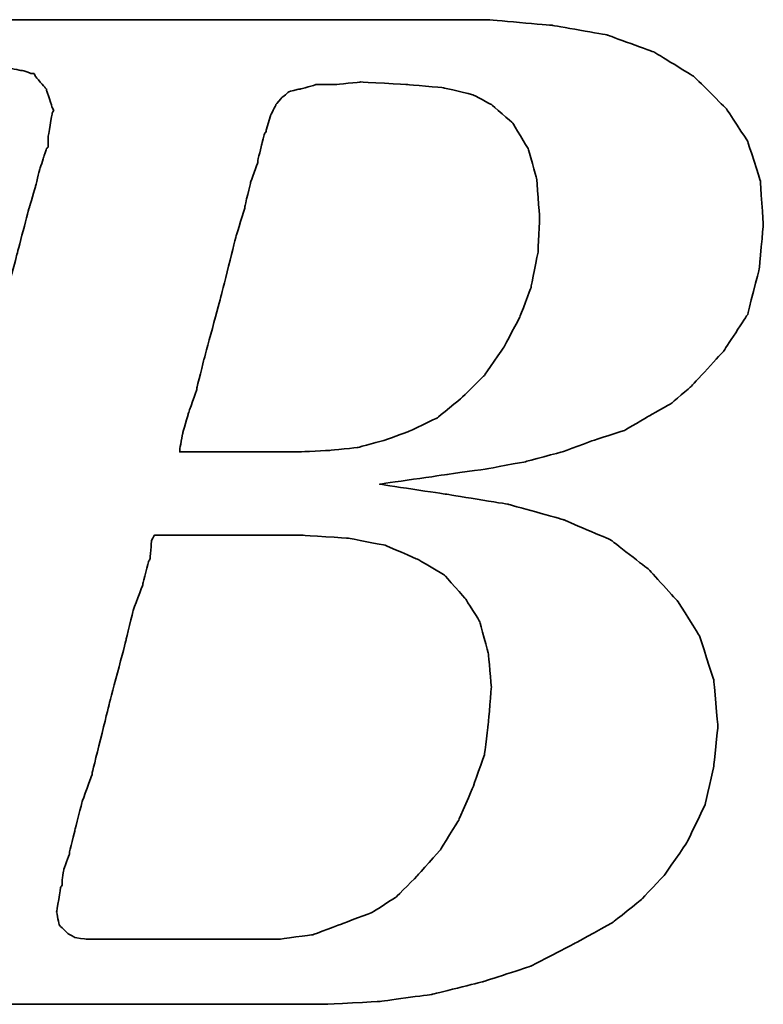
# Model space of a CAD drawing. Header units: millimetres. Extents: x -212 to 3135, y -1694 to 860.
# Tile 171 of 256: x 55.44 to 58.54, y -894.16 to -890.05. Entities that reach past the tile are written whole.
import ezdxf

# ---------------------------------------------------------------- set-up
doc = ezdxf.new("R2010")
doc.units = ezdxf.units.MM
doc.layers.add('DIM', color=4, linetype='CONTINUOUS')
doc.layers.add('layer 1', color=7, linetype='CONTINUOUS')

# ---------------------------------------------------------------- blocks, each defined once
blk = doc.blocks.new('TBI MOTION logo(完整正式版)')
at = {"layer": 'layer 1', "color": 22, "lineweight": 35}
for points, knots in [([(-64.65375, -6.86375), (-64.65375, -6.86375), (-64.84375, -7.29625), (-64.84375, -7.29625), (-64.84375, -7.29625), (-64.84375, -7.29625), (-64.86875, -7.34375), (-64.86875, -7.34375), (-64.86875, -7.34375), (-64.86875, -7.34375), (-64.86875, -7.36875), (-64.86875, -7.36875), (-64.86875, -7.36875), (-64.86875, -7.36875), (-65.15375, -7.65375), (-65.15375, -7.65375), (-65.15375, -7.65375), (-65.15375, -7.65375), (-65.17875, -7.65375), (-65.17875, -7.65375), (-65.17875, -7.65375), (-65.17875, -7.65375), (-65.20375, -7.67875), (-65.20375, -7.67875), (-65.20375, -7.67875), (-65.20375, -7.67875), (-65.58875, -7.87125), (-65.58875, -7.87125), (-65.58875, -7.87125), (-65.58875, -7.87125), (-65.63375, -7.87125), (-65.63375, -7.87125), (-65.63375, -7.87125), (-65.63375, -7.87125), (-65.65875, -7.89375), (-65.65875, -7.89375), (-65.65875, -7.89375), (-65.65875, -7.89375), (-66.09375, -7.94375), (-66.09375, -7.94375), (-66.09375, -7.94375), (-66.09375, -7.94375), (-66.11375, -7.94375), (-66.11375, -7.94375), (-66.11375, -7.94375), (-66.11375, -7.94375), (-66.16375, -7.94375), (-66.16375, -7.94375), (-66.16375, -7.94375), (-66.16375, -7.94375), (-66.30875, -7.94375), (-66.30875, -7.94375), (-66.30875, -7.94375), (-66.30875, -7.94375), (-66.69375, -7.94375), (-66.69375, -7.94375), (-66.69375, -7.94375), (-66.69375, -7.94375), (-67.07375, -7.94375), (-67.07375, -7.94375), (-67.07375, -7.94375), (-67.07375, -7.94375), (-67.12375, -7.94375), (-67.12375, -7.94375), (-67.12375, -7.94375), (-67.12375, -7.94375), (-67.12375, -7.96625), (-67.12375, -7.96625), (-67.12375, -7.96625), (-67.12375, -7.96625), (-67.14875, -7.99125), (-67.14875, -7.99125), (-67.14875, -7.99125), (-67.14875, -7.99125), (-67.24375, -8.34875), (-67.24375, -8.34875), (-67.24375, -8.34875), (-67.24375, -8.34875), (-67.31375, -8.68625), (-67.31375, -8.68625), (-67.31375, -8.68625), (-67.31375, -8.68625), (-67.26875, -8.68625), (-67.26875, -8.68625), (-67.26875, -8.68625), (-67.26875, -8.68625), (-67.07375, -8.68625), (-67.07375, -8.68625), (-67.07375, -8.68625), (-67.07375, -8.68625), (-66.54875, -8.68625), (-66.54875, -8.68625), (-66.54875, -8.68625), (-66.54875, -8.68625), (-65.82625, -8.68625), (-65.82625, -8.68625), (-65.82625, -8.68625), (-65.82625, -8.68625), (-65.01375, -8.68625), (-65.01375, -8.68625), (-65.01375, -8.68625), (-65.01375, -8.68625), (-64.05375, -8.68625), (-64.05375, -8.68625), (-64.05375, -8.68625), (-64.05375, -8.68625), (-62.08375, -8.68625), (-62.08375, -8.68625), (-62.08375, -8.68625), (-62.08375, -8.68625), (-60.06875, -8.68625), (-60.06875, -8.68625), (-60.06875, -8.68625), (-60.06875, -8.68625), (-59.10875, -8.68625), (-59.10875, -8.68625), (-59.10875, -8.68625), (-59.10875, -8.68625), (-58.29375, -8.68625), (-58.29375, -8.68625), (-58.29375, -8.68625), (-58.29375, -8.68625), (-57.57375, -8.68625), (-57.57375, -8.68625), (-57.57375, -8.68625), (-57.57375, -8.68625), (-57.04875, -8.68625), (-57.04875, -8.68625), (-57.04875, -8.68625), (-57.04875, -8.68625), (-56.85375, -8.68625), (-56.85375, -8.68625), (-56.85375, -8.68625), (-56.85375, -8.68625), (-56.70875, -8.68625), (-56.70875, -8.68625), (-56.70875, -8.68625), (-56.70875, -8.68625), (-56.61375, -8.68625), (-56.61375, -8.68625), (-56.61375, -8.68625), (-56.61375, -8.68625), (-56.56875, -8.68625), (-56.56875, -8.68625), (-56.56875, -8.68625), (-56.56875, -8.68625), (-55.65375, -8.63875), (-55.65375, -8.63875), (-55.65375, -8.63875), (-55.65375, -8.63875), (-54.76875, -8.51875), (-54.76875, -8.51875), (-54.76875, -8.51875), (-54.76875, -8.51875), (-53.90375, -8.30375), (-53.90375, -8.30375), (-53.90375, -8.30375), (-53.90375, -8.30375), (-53.08875, -8.03875), (-53.08875, -8.03875), (-53.08875, -8.03875), (-53.08875, -8.03875), (-52.34375, -7.65375), (-52.34375, -7.65375), (-52.34375, -7.65375), (-52.34375, -7.65375), (-51.69875, -7.29625), (-51.69875, -7.29625), (-51.69875, -7.29625), (-51.69875, -7.29625), (-51.21875, -6.91125), (-51.21875, -6.91125), (-51.21875, -6.91125), (-51.21875, -6.91125), (-50.83375, -6.50375), (-50.83375, -6.50375), (-50.83375, -6.50375), (-50.83375, -6.50375), (-50.44875, -5.94875), (-50.44875, -5.94875), (-50.44875, -5.94875), (-50.44875, -5.94875), (-50.13875, -5.30375), (-50.13875, -5.30375), (-50.13875, -5.30375), (-50.13875, -5.30375), (-49.99375, -4.65375), (-49.99375, -4.65375), (-49.99375, -4.65375), (-49.99375, -4.65375), (-49.92375, -3.98375), (-49.92375, -3.98375), (-49.92375, -3.98375), (-49.92375, -3.98375), (-49.99375, -3.19374), (-49.99375, -3.19374), (-49.99375, -3.19374), (-49.99375, -3.19374), (-50.23374, -2.44874), (-50.23374, -2.44874), (-50.23374, -2.44874), (-50.23374, -2.44874), (-50.59375, -1.87374), (-50.59375, -1.87374), (-50.59375, -1.87374), (-50.59375, -1.87374), (-51.09875, -1.31874), (-51.09875, -1.31874), (-51.09875, -1.31874), (-51.09875, -1.31874), (-51.74375, -0.81875), (-51.74375, -0.81875), (-51.74375, -0.81875), (-51.74375, -0.81875), (-52.53875, -0.48125), (-52.53875, -0.48125), (-52.53875, -0.48125), (-52.53875, -0.48125), (-53.47375, -0.21875), (-53.47375, -0.21875), (-53.47375, -0.21875), (-53.47375, -0.21875), (-54.52875, -0.04874), (-54.52875, -0.04874), (-54.52875, -0.04874), (-54.52875, -0.04874), (-55.65375, 0.12125), (-55.65375, 0.12125), (-55.65375, 0.12125), (-55.65375, 0.12125), (-54.50375, 0.28624), (-54.50375, 0.28624), (-54.50375, 0.28624), (-54.50375, 0.28624), (-53.83375, 0.38124), (-53.83375, 0.38124), (-53.83375, 0.38124), (-53.83375, 0.38124), (-53.18375, 0.50125), (-53.18375, 0.50125), (-53.18375, 0.50125), (-53.18375, 0.50125), (-52.55875, 0.66874), (-52.55875, 0.66874), (-52.55875, 0.66874), (-52.55875, 0.66874), (-52.03375, 0.86124), (-52.03375, 0.86124), (-52.03375, 0.86124), (-52.03375, 0.86124), (-51.50374, 1.03124), (-51.50374, 1.03124), (-51.50374, 1.03124), (-51.50374, 1.03124), (-51.09875, 1.27125), (-51.09875, 1.27125), (-51.09875, 1.27125), (-51.09875, 1.27125), (-50.71375, 1.48624), (-50.71375, 1.48624), (-50.71375, 1.48624), (-50.71375, 1.48624), (-50.37625, 1.77625), (-50.37625, 1.77625), (-50.37625, 1.77625), (-50.37625, 1.77625), (-49.82375, 2.37625), (-49.82375, 2.37625), (-49.82375, 2.37625), (-49.82375, 2.37625), (-49.41875, 2.99625), (-49.41875, 2.99625), (-49.41875, 2.99625), (-49.41875, 2.99625), (-49.22375, 3.76625), (-49.22375, 3.76625), (-49.22375, 3.76625), (-49.22375, 3.76625), (-49.15375, 4.50874), (-49.15375, 4.50874), (-49.15375, 4.50874), (-49.15375, 4.50874), (-49.20375, 5.25125), (-49.20375, 5.25125), (-49.20375, 5.25125), (-49.20375, 5.25125), (-49.41875, 5.92625), (-49.41875, 5.92625), (-49.41875, 5.92625), (-49.41875, 5.92625), (-49.77875, 6.47625), (-49.77875, 6.47625), (-49.77875, 6.47625), (-49.77875, 6.47625), (-50.33125, 7.02624), (-50.33125, 7.02624), (-50.33125, 7.02624), (-50.33125, 7.02624), (-51.00125, 7.43625), (-51.00125, 7.43625), (-51.00125, 7.43625), (-51.00125, 7.43625), (-51.79375, 7.72625), (-51.79375, 7.72625), (-51.79375, 7.72625), (-51.79375, 7.72625), (-52.72875, 7.89124), (-52.72875, 7.89124), (-52.72875, 7.89124), (-52.72875, 7.89124), (-53.83375, 7.98625), (-53.83375, 7.98625), (-53.83375, 7.98625), (-53.83375, 7.98625), (-53.92875, 7.98625), (-53.92875, 7.98625), (-53.92875, 7.98625), (-53.92875, 7.98625), (-54.26375, 7.98625), (-54.26375, 7.98625), (-54.26375, 7.98625), (-54.26375, 7.98625), (-54.74375, 7.98625), (-54.74375, 7.98625), (-54.74375, 7.98625), (-54.74375, 7.98625), (-55.36875, 7.98625), (-55.36875, 7.98625), (-55.36875, 7.98625), (-55.36875, 7.98625), (-56.13375, 7.98625), (-56.13375, 7.98625), (-56.13375, 7.98625), (-56.13375, 7.98625), (-56.94875, 7.98625), (-56.94875, 7.98625), (-56.94875, 7.98625), (-56.94875, 7.98625), (-58.77625, 7.98625), (-58.77625, 7.98625), (-58.77625, 7.98625), (-58.77625, 7.98625), (-60.59875, 7.98625), (-60.59875, 7.98625), (-60.59875, 7.98625), (-60.59875, 7.98625), (-61.41375, 7.98625), (-61.41375, 7.98625), (-61.41375, 7.98625), (-61.41375, 7.98625), (-62.17875, 7.98625), (-62.17875, 7.98625), (-62.17875, 7.98625), (-62.17875, 7.98625), (-62.80375, 7.98625), (-62.80375, 7.98625), (-62.80375, 7.98625), (-62.80375, 7.98625), (-63.30625, 7.98625), (-63.30625, 7.98625), (-63.30625, 7.98625), (-63.30625, 7.98625), (-63.57375, 7.98625), (-63.57375, 7.98625), (-63.57375, 7.98625), (-63.57375, 7.98625), (-63.57375, 7.96375), (-63.57375, 7.96375), (-63.57375, 7.96375), (-63.57375, 7.96375), (-63.59875, 7.94125), (-63.59875, 7.94125), (-63.59875, 7.94125), (-63.59875, 7.94125), (-63.69375, 7.55625), (-63.69375, 7.55625), (-63.69375, 7.55625), (-63.69375, 7.55625), (-63.76375, 7.24624), (-63.76375, 7.24624), (-63.76375, 7.24624), (-63.76375, 7.24624), (-63.23875, 7.24624), (-63.23875, 7.24624), (-63.23875, 7.24624), (-63.23875, 7.24624), (-62.75875, 7.24624), (-62.75875, 7.24624), (-62.75875, 7.24624), (-62.75875, 7.24624), (-62.61125, 7.24624), (-62.61125, 7.24624), (-62.61125, 7.24624), (-62.61125, 7.24624), (-62.56625, 7.24624), (-62.56625, 7.24624), (-62.56625, 7.24624), (-62.56625, 7.24624), (-62.22875, 7.24624), (-62.22875, 7.24624), (-62.22875, 7.24624), (-62.22875, 7.24624), (-62.20375, 7.24624), (-62.20375, 7.24624), (-62.20375, 7.24624), (-62.20375, 7.24624), (-62.17875, 7.21875), (-62.17875, 7.21875), (-62.17875, 7.21875), (-62.17875, 7.21875), (-61.96375, 7.17125), (-61.96375, 7.17125), (-61.96375, 7.17125), (-61.96375, 7.17125), (-61.72375, 7.12624), (-61.72375, 7.12624), (-61.72375, 7.12624), (-61.72375, 7.12624), (-61.70375, 7.12624), (-61.70375, 7.12624), (-61.70375, 7.12624), (-61.70375, 7.12624), (-61.55875, 7.07624), (-61.55875, 7.07624), (-61.55875, 7.07624), (-61.55875, 7.07624), (-61.50875, 7.07624), (-61.50875, 7.07624), (-61.50875, 7.07624), (-61.50875, 7.07624), (-61.48375, 7.02624), (-61.48375, 7.02624), (-61.48375, 7.02624), (-61.48375, 7.02624), (-61.31875, 6.83375), (-61.31875, 6.83375), (-61.31875, 6.83375), (-61.31875, 6.83375), (-61.29375, 6.81125), (-61.29375, 6.81125), (-61.29375, 6.81125), (-61.29375, 6.81125), (-61.29375, 6.78625), (-61.29375, 6.78625), (-61.29375, 6.78625), (-61.29375, 6.78625), (-61.19875, 6.50124), (-61.19875, 6.50124), (-61.19875, 6.50124), (-61.19875, 6.50124), (-61.17375, 6.45124), (-61.17375, 6.45124), (-61.17375, 6.45124), (-61.17375, 6.45124), (-61.19875, 6.40625), (-61.19875, 6.40625), (-61.19875, 6.40625), (-61.19875, 6.40625), (-61.26875, 5.99624), (-61.26875, 5.99624), (-61.26875, 5.99624), (-61.26875, 5.99624), (-61.26875, 5.85125), (-61.26875, 5.85125), (-61.26875, 5.85125), (-61.26875, 5.85125), (-61.26875, 5.82625), (-61.26875, 5.82625), (-61.26875, 5.82625), (-61.26875, 5.82625), (-61.29375, 5.80625), (-61.29375, 5.80625), (-61.29375, 5.80625), (-61.29375, 5.80625), (-61.34125, 5.66125), (-61.34125, 5.66125), (-61.34125, 5.66125), (-61.34125, 5.66125), (-61.41375, 5.44625), (-61.41375, 5.44625), (-61.41375, 5.44625), (-61.41375, 5.44625), (-61.48375, 5.15625), (-61.48375, 5.15625), (-61.48375, 5.15625), (-61.48375, 5.15625), (-61.58375, 4.82124), (-61.58375, 4.82124), (-61.58375, 4.82124), (-61.58375, 4.82124), (-61.79875, 4.00375), (-61.79875, 4.00375), (-61.79875, 4.00375), (-61.79875, 4.00375), (-62.05875, 2.99625), (-62.05875, 2.99625), (-62.05875, 2.99625), (-62.05875, 2.99625), (-62.34875, 1.91625), (-62.34875, 1.91625), (-62.34875, 1.91625), (-62.34875, 1.91625), (-62.97375, -0.41124), (-62.97375, -0.41124), (-62.97375, -0.41124), (-62.97375, -0.41124), (-63.59875, -2.75875), (-63.59875, -2.75875), (-63.59875, -2.75875), (-63.59875, -2.75875), (-63.88375, -3.86374), (-63.88375, -3.86374), (-63.88375, -3.86374), (-63.88375, -3.86374), (-64.14875, -4.82374), (-64.14875, -4.82374), (-64.14875, -4.82374), (-64.14875, -4.82374), (-64.36375, -5.64125), (-64.36375, -5.64125), (-64.36375, -5.64125), (-64.36375, -5.64125), (-64.43625, -5.97625), (-64.43625, -5.97625), (-64.43625, -5.97625), (-64.43625, -5.97625), (-64.50875, -6.28625), (-64.50875, -6.28625), (-64.50875, -6.28625), (-64.50875, -6.28625), (-64.50875, -6.30875), (-64.50875, -6.30875), (-64.50875, -6.30875), (-64.50875, -6.30875), (-64.57875, -6.50375), (-64.57875, -6.50375), (-64.57875, -6.50375), (-64.57875, -6.50375), (-64.62875, -6.69625), (-64.62875, -6.69625), (-64.62875, -6.69625), (-64.62875, -6.69625), (-64.62875, -6.76875), (-64.62875, -6.76875), (-64.62875, -6.76875), (-64.62875, -6.76875), (-64.62875, -6.81375), (-64.62875, -6.81375), (-64.62875, -6.81375), (-64.62875, -6.81375), (-64.62875, -6.83875), (-64.62875, -6.83875), (-64.62875, -6.83875), (-64.62875, -6.83875), (-64.65375, -6.86375), (-64.65375, -6.86375)], [0, 0, 0, 0, 0.00719424, 0.00719424, 0.00719424, 0.00719425, 0.01438849, 0.01438849, 0.01438849, 0.0143885, 0.02158273, 0.02158273, 0.02158273, 0.02158274, 0.02877698, 0.02877698, 0.02877698, 0.02877699, 0.03597122, 0.03597122, 0.03597122, 0.03597123, 0.04316547, 0.04316547, 0.04316547, 0.04316548, 0.05035971, 0.05035971, 0.05035971, 0.05035972, 0.05755396, 0.05755396, 0.05755396, 0.05755397, 0.0647482, 0.0647482, 0.0647482, 0.06474821, 0.07194245, 0.07194245, 0.07194245, 0.07194246, 0.07913669, 0.07913669, 0.07913669, 0.0791367, 0.08633094, 0.08633094, 0.08633094, 0.08633095, 0.09352518, 0.09352518, 0.09352518, 0.09352519, 0.10071942, 0.10071942, 0.10071942, 0.10071943, 0.10791367, 0.10791367, 0.10791367, 0.10791368, 0.11510791, 0.11510791, 0.11510791, 0.11510792, 0.12230216, 0.12230216, 0.12230216, 0.12230217, 0.1294964, 0.1294964, 0.1294964, 0.12949641, 0.13669065, 0.13669065, 0.13669065, 0.13669066, 0.14388489, 0.14388489, 0.14388489, 0.1438849, 0.15107914, 0.15107914, 0.15107914, 0.15107915, 0.15827338, 0.15827338, 0.15827338, 0.15827339, 0.16546763, 0.16546763, 0.16546763, 0.16546764, 0.17266187, 0.17266187, 0.17266187, 0.17266188, 0.17985612, 0.17985612, 0.17985612, 0.17985613, 0.18705036, 0.18705036, 0.18705036, 0.18705037, 0.1942446, 0.1942446, 0.1942446, 0.19424461, 0.20143885, 0.20143885, 0.20143885, 0.20143886, 0.20863309, 0.20863309, 0.20863309, 0.2086331, 0.21582734, 0.21582734, 0.21582734, 0.21582735, 0.22302158, 0.22302158, 0.22302158, 0.22302159, 0.23021583, 0.23021583, 0.23021583, 0.23021584, 0.23741007, 0.23741007, 0.23741007, 0.23741008, 0.24460432, 0.24460432, 0.24460432, 0.24460433, 0.25179856, 0.25179856, 0.25179856, 0.25179857, 0.25899281, 0.25899281, 0.25899281, 0.25899282, 0.26618705, 0.26618705, 0.26618705, 0.26618706, 0.27338129, 0.27338129, 0.27338129, 0.2733813, 0.28057554, 0.28057554, 0.28057554, 0.28057555, 0.28776978, 0.28776978, 0.28776978, 0.28776979, 0.29496403, 0.29496403, 0.29496403, 0.29496404, 0.30215827, 0.30215827, 0.30215827, 0.30215828, 0.30935252, 0.30935252, 0.30935252, 0.30935253, 0.31654676, 0.31654676, 0.31654676, 0.31654677, 0.32374101, 0.32374101, 0.32374101, 0.32374102, 0.33093525, 0.33093525, 0.33093525, 0.33093526, 0.3381295, 0.3381295, 0.3381295, 0.33812951, 0.34532374, 0.34532374, 0.34532374, 0.34532375, 0.35251799, 0.35251799, 0.35251799, 0.352518, 0.35971223, 0.35971223, 0.35971223, 0.35971224, 0.36690647, 0.36690647, 0.36690647, 0.36690648, 0.37410072, 0.37410072, 0.37410072, 0.37410073, 0.38129496, 0.38129496, 0.38129496, 0.38129497, 0.38848921, 0.38848921, 0.38848921, 0.38848922, 0.39568345, 0.39568345, 0.39568345, 0.39568346, 0.4028777, 0.4028777, 0.4028777, 0.40287771, 0.41007194, 0.41007194, 0.41007194, 0.41007195, 0.41726619, 0.41726619, 0.41726619, 0.4172662, 0.42446043, 0.42446043, 0.42446043, 0.42446044, 0.43165468, 0.43165468, 0.43165468, 0.43165469, 0.43884892, 0.43884892, 0.43884892, 0.43884893, 0.44604317, 0.44604317, 0.44604317, 0.44604318, 0.45323741, 0.45323741, 0.45323741, 0.45323742, 0.46043165, 0.46043165, 0.46043165, 0.46043166, 0.4676259, 0.4676259, 0.4676259, 0.46762591, 0.47482014, 0.47482014, 0.47482014, 0.47482015, 0.48201439, 0.48201439, 0.48201439, 0.4820144, 0.48920863, 0.48920863, 0.48920863, 0.48920864, 0.49640288, 0.49640288, 0.49640288, 0.49640289, 0.50359712, 0.50359712, 0.50359712, 0.50359713, 0.51079137, 0.51079137, 0.51079137, 0.51079138, 0.51798561, 0.51798561, 0.51798561, 0.51798562, 0.52517986, 0.52517986, 0.52517986, 0.52517987, 0.5323741, 0.5323741, 0.5323741, 0.53237411, 0.53956835, 0.53956835, 0.53956835, 0.53956836, 0.54676259, 0.54676259, 0.54676259, 0.5467626, 0.55395683, 0.55395683, 0.55395683, 0.55395684, 0.56115108, 0.56115108, 0.56115108, 0.56115109, 0.56834532, 0.56834532, 0.56834532, 0.56834533, 0.57553957, 0.57553957, 0.57553957, 0.57553958, 0.58273381, 0.58273381, 0.58273381, 0.58273382, 0.58992806, 0.58992806, 0.58992806, 0.58992807, 0.5971223, 0.5971223, 0.5971223, 0.59712231, 0.60431655, 0.60431655, 0.60431655, 0.60431656, 0.61151079, 0.61151079, 0.61151079, 0.6115108, 0.61870504, 0.61870504, 0.61870504, 0.61870505, 0.62589928, 0.62589928, 0.62589928, 0.62589929, 0.63309353, 0.63309353, 0.63309353, 0.63309354, 0.64028777, 0.64028777, 0.64028777, 0.64028778, 0.64748201, 0.64748201, 0.64748201, 0.64748202, 0.65467626, 0.65467626, 0.65467626, 0.65467627, 0.6618705, 0.6618705, 0.6618705, 0.66187051, 0.66906475, 0.66906475, 0.66906475, 0.66906476, 0.67625899, 0.67625899, 0.67625899, 0.676259, 0.68345324, 0.68345324, 0.68345324, 0.68345325, 0.69064748, 0.69064748, 0.69064748, 0.69064749, 0.69784173, 0.69784173, 0.69784173, 0.69784174, 0.70503597, 0.70503597, 0.70503597, 0.70503598, 0.71223022, 0.71223022, 0.71223022, 0.71223023, 0.71942446, 0.71942446, 0.71942446, 0.71942447, 0.72661871, 0.72661871, 0.72661871, 0.72661872, 0.73381295, 0.73381295, 0.73381295, 0.73381296, 0.74100719, 0.74100719, 0.74100719, 0.7410072, 0.74820144, 0.74820144, 0.74820144, 0.74820145, 0.75539568, 0.75539568, 0.75539568, 0.75539569, 0.76258993, 0.76258993, 0.76258993, 0.76258994, 0.76978417, 0.76978417, 0.76978417, 0.76978418, 0.77697842, 0.77697842, 0.77697842, 0.77697843, 0.78417266, 0.78417266, 0.78417266, 0.78417267, 0.79136691, 0.79136691, 0.79136691, 0.79136692, 0.79856115, 0.79856115, 0.79856115, 0.79856116, 0.8057554, 0.8057554, 0.8057554, 0.80575541, 0.81294964, 0.81294964, 0.81294964, 0.81294965, 0.82014388, 0.82014388, 0.82014388, 0.82014389, 0.82733813, 0.82733813, 0.82733813, 0.82733814, 0.83453237, 0.83453237, 0.83453237, 0.83453238, 0.84172662, 0.84172662, 0.84172662, 0.84172663, 0.84892086, 0.84892086, 0.84892086, 0.84892087, 0.85611511, 0.85611511, 0.85611511, 0.85611512, 0.86330935, 0.86330935, 0.86330935, 0.86330936, 0.8705036, 0.8705036, 0.8705036, 0.87050361, 0.87769784, 0.87769784, 0.87769784, 0.87769785, 0.88489209, 0.88489209, 0.88489209, 0.8848921, 0.89208633, 0.89208633, 0.89208633, 0.89208634, 0.89928058, 0.89928058, 0.89928058, 0.89928059, 0.90647482, 0.90647482, 0.90647482, 0.90647483, 0.91366906, 0.91366906, 0.91366906, 0.91366907, 0.92086331, 0.92086331, 0.92086331, 0.92086332, 0.92805755, 0.92805755, 0.92805755, 0.92805756, 0.9352518, 0.9352518, 0.9352518, 0.93525181, 0.94244604, 0.94244604, 0.94244604, 0.94244605, 0.94964029, 0.94964029, 0.94964029, 0.9496403, 0.95683453, 0.95683453, 0.95683453, 0.95683454, 0.96402878, 0.96402878, 0.96402878, 0.96402879, 0.97122302, 0.97122302, 0.97122302, 0.97122303, 0.97841727, 0.97841727, 0.97841727, 0.97841728, 0.98561151, 0.98561151, 0.98561151, 0.98561152, 0.99280576, 0.99280576, 0.99280576, 0.99280577, 1, 1, 1, 1]), ([(-57.50375, 6.35625), (-57.50375, 6.35625), (-57.57375, 6.11625), (-57.57375, 6.11625), (-57.57375, 6.11625), (-57.57375, 6.11625), (-57.57375, 6.09125), (-57.57375, 6.09125), (-57.57375, 6.09125), (-57.57375, 6.09125), (-57.59875, 6.06625), (-57.59875, 6.06625), (-57.59875, 6.06625), (-57.59875, 6.06625), (-57.64875, 5.87625), (-57.64875, 5.87625), (-57.64875, 5.87625), (-57.64875, 5.87625), (-57.71875, 5.58875), (-57.71875, 5.58875), (-57.71875, 5.58875), (-57.71875, 5.58875), (-57.71875, 5.56625), (-57.71875, 5.56625), (-57.71875, 5.56625), (-57.71875, 5.56625), (-57.83875, 5.23125), (-57.83875, 5.23125), (-57.83875, 5.23125), (-57.83875, 5.23125), (-57.93625, 4.82124), (-57.93625, 4.82124), (-57.93625, 4.82124), (-57.93625, 4.82124), (-57.93625, 4.79624), (-57.93625, 4.79624), (-57.93625, 4.79624), (-57.93625, 4.79624), (-58.07875, 4.34125), (-58.07875, 4.34125), (-58.07875, 4.34125), (-58.07875, 4.34125), (-58.34375, 3.28625), (-58.34375, 3.28625), (-58.34375, 3.28625), (-58.34375, 3.28625), (-58.62875, 2.23124), (-58.62875, 2.23124), (-58.62875, 2.23124), (-58.62875, 2.23124), (-58.74875, 1.75125), (-58.74875, 1.75125), (-58.74875, 1.75125), (-58.74875, 1.75125), (-58.74875, 1.72625), (-58.74875, 1.72625), (-58.74875, 1.72625), (-58.74875, 1.72625), (-58.89375, 1.31625), (-58.89375, 1.31625), (-58.89375, 1.31625), (-58.89375, 1.31625), (-58.98875, 0.98124), (-58.98875, 0.98124), (-58.98875, 0.98124), (-58.98875, 0.98124), (-59.03875, 0.71625), (-59.03875, 0.71625), (-59.03875, 0.71625), (-59.03875, 0.71625), (-59.03875, 0.66874), (-59.03875, 0.66874), (-59.03875, 0.66874), (-59.03875, 0.66874), (-58.91875, 0.66874), (-58.91875, 0.66874), (-58.91875, 0.66874), (-58.91875, 0.66874), (-58.53375, 0.66874), (-58.53375, 0.66874), (-58.53375, 0.66874), (-58.53375, 0.66874), (-58.10375, 0.66874), (-58.10375, 0.66874), (-58.10375, 0.66874), (-58.10375, 0.66874), (-57.66875, 0.66874), (-57.66875, 0.66874), (-57.66875, 0.66874), (-57.66875, 0.66874), (-57.33375, 0.66874), (-57.33375, 0.66874), (-57.33375, 0.66874), (-57.33375, 0.66874), (-57.09375, 0.66874), (-57.09375, 0.66874), (-57.09375, 0.66874), (-57.09375, 0.66874), (-56.99875, 0.66874), (-56.99875, 0.66874), (-56.99875, 0.66874), (-56.99875, 0.66874), (-56.49375, 0.69374), (-56.49375, 0.69374), (-56.49375, 0.69374), (-56.49375, 0.69374), (-56.01375, 0.74374), (-56.01375, 0.74374), (-56.01375, 0.74374), (-56.01375, 0.74374), (-55.58375, 0.86124), (-55.58375, 0.86124), (-55.58375, 0.86124), (-55.58375, 0.86124), (-55.17375, 1.00624), (-55.17375, 1.00624), (-55.17375, 1.00624), (-55.17375, 1.00624), (-54.67375, 1.24625), (-54.67375, 1.24625), (-54.67375, 1.24625), (-54.67375, 1.24625), (-54.26375, 1.58124), (-54.26375, 1.58124), (-54.26375, 1.58124), (-54.26375, 1.58124), (-53.87875, 1.96374), (-53.87875, 1.96374), (-53.87875, 1.96374), (-53.87875, 1.96374), (-53.54375, 2.44625), (-53.54375, 2.44625), (-53.54375, 2.44625), (-53.54375, 2.44625), (-53.27875, 2.95125), (-53.27875, 2.95125), (-53.27875, 2.95125), (-53.27875, 2.95125), (-53.08875, 3.45124), (-53.08875, 3.45124), (-53.08875, 3.45124), (-53.08875, 3.45124), (-52.96875, 4.05124), (-52.96875, 4.05124), (-52.96875, 4.05124), (-52.96875, 4.05124), (-52.94375, 4.65125), (-52.94375, 4.65125), (-52.94375, 4.65125), (-52.94375, 4.65125), (-52.99375, 5.30125), (-52.99375, 5.30125), (-52.99375, 5.30125), (-52.99375, 5.30125), (-53.13875, 5.80625), (-53.13875, 5.80625), (-53.13875, 5.80625), (-53.13875, 5.80625), (-53.39875, 6.23625), (-53.39875, 6.23625), (-53.39875, 6.23625), (-53.39875, 6.23625), (-53.75875, 6.54875), (-53.75875, 6.54875), (-53.75875, 6.54875), (-53.75875, 6.54875), (-54.07375, 6.71625), (-54.07375, 6.71625), (-54.07375, 6.71625), (-54.07375, 6.71625), (-54.57375, 6.83375), (-54.57375, 6.83375), (-54.57375, 6.83375), (-54.57375, 6.83375), (-55.17375, 6.88625), (-55.17375, 6.88625), (-55.17375, 6.88625), (-55.17375, 6.88625), (-55.96875, 6.93125), (-55.96875, 6.93125), (-55.96875, 6.93125), (-55.96875, 6.93125), (-56.39875, 6.88625), (-56.39875, 6.88625), (-56.39875, 6.88625), (-56.39875, 6.88625), (-56.42125, 6.88625), (-56.42125, 6.88625), (-56.42125, 6.88625), (-56.42125, 6.88625), (-56.73375, 6.88625), (-56.73375, 6.88625), (-56.73375, 6.88625), (-56.73375, 6.88625), (-56.99875, 6.81125), (-56.99875, 6.81125), (-56.99875, 6.81125), (-56.99875, 6.81125), (-57.02375, 6.81125), (-57.02375, 6.81125), (-57.02375, 6.81125), (-57.02375, 6.81125), (-57.18875, 6.76625), (-57.18875, 6.76625), (-57.18875, 6.76625), (-57.18875, 6.76625), (-57.30875, 6.66625), (-57.30875, 6.66625), (-57.30875, 6.66625), (-57.30875, 6.66625), (-57.40875, 6.54875), (-57.40875, 6.54875), (-57.40875, 6.54875), (-57.40875, 6.54875), (-57.50375, 6.35625), (-57.50375, 6.35625)], [0, 0, 0, 0, 0.01851852, 0.01851852, 0.01851852, 0.01851853, 0.03703704, 0.03703704, 0.03703704, 0.03703705, 0.05555556, 0.05555556, 0.05555556, 0.05555557, 0.07407407, 0.07407407, 0.07407407, 0.07407408, 0.09259259, 0.09259259, 0.09259259, 0.0925926, 0.11111111, 0.11111111, 0.11111111, 0.11111112, 0.12962963, 0.12962963, 0.12962963, 0.12962964, 0.14814815, 0.14814815, 0.14814815, 0.14814816, 0.16666667, 0.16666667, 0.16666667, 0.16666668, 0.18518519, 0.18518519, 0.18518519, 0.1851852, 0.2037037, 0.2037037, 0.2037037, 0.20370371, 0.22222222, 0.22222222, 0.22222222, 0.22222223, 0.24074074, 0.24074074, 0.24074074, 0.24074075, 0.25925926, 0.25925926, 0.25925926, 0.25925927, 0.27777778, 0.27777778, 0.27777778, 0.27777779, 0.2962963, 0.2962963, 0.2962963, 0.29629631, 0.31481481, 0.31481481, 0.31481481, 0.31481482, 0.33333333, 0.33333333, 0.33333333, 0.33333334, 0.35185185, 0.35185185, 0.35185185, 0.35185186, 0.37037037, 0.37037037, 0.37037037, 0.37037038, 0.38888889, 0.38888889, 0.38888889, 0.3888889, 0.40740741, 0.40740741, 0.40740741, 0.40740742, 0.42592593, 0.42592593, 0.42592593, 0.42592594, 0.44444444, 0.44444444, 0.44444444, 0.44444445, 0.46296296, 0.46296296, 0.46296296, 0.46296297, 0.48148148, 0.48148148, 0.48148148, 0.48148149, 0.5, 0.5, 0.5, 0.50000001, 0.51851852, 0.51851852, 0.51851852, 0.51851853, 0.53703704, 0.53703704, 0.53703704, 0.53703705, 0.55555556, 0.55555556, 0.55555556, 0.55555557, 0.57407407, 0.57407407, 0.57407407, 0.57407408, 0.59259259, 0.59259259, 0.59259259, 0.5925926, 0.61111111, 0.61111111, 0.61111111, 0.61111112, 0.62962963, 0.62962963, 0.62962963, 0.62962964, 0.64814815, 0.64814815, 0.64814815, 0.64814816, 0.66666667, 0.66666667, 0.66666667, 0.66666668, 0.68518519, 0.68518519, 0.68518519, 0.6851852, 0.7037037, 0.7037037, 0.7037037, 0.70370371, 0.72222222, 0.72222222, 0.72222222, 0.72222223, 0.74074074, 0.74074074, 0.74074074, 0.74074075, 0.75925926, 0.75925926, 0.75925926, 0.75925927, 0.77777778, 0.77777778, 0.77777778, 0.77777779, 0.7962963, 0.7962963, 0.7962963, 0.79629631, 0.81481481, 0.81481481, 0.81481481, 0.81481482, 0.83333333, 0.83333333, 0.83333333, 0.83333334, 0.85185185, 0.85185185, 0.85185185, 0.85185186, 0.87037037, 0.87037037, 0.87037037, 0.87037038, 0.88888889, 0.88888889, 0.88888889, 0.8888889, 0.90740741, 0.90740741, 0.90740741, 0.90740742, 0.92592593, 0.92592593, 0.92592593, 0.92592594, 0.94444444, 0.94444444, 0.94444444, 0.94444445, 0.96296296, 0.96296296, 0.96296296, 0.96296297, 0.98148148, 0.98148148, 0.98148148, 0.98148149, 1, 1, 1, 1]), ([(-61.03125, -6.57375), (-61.03125, -6.57375), (-61.03125, -6.67125), (-61.03125, -6.67125), (-61.03125, -6.67125), (-61.03125, -6.67125), (-61.05375, -6.69625), (-61.05375, -6.69625), (-61.05375, -6.69625), (-61.05375, -6.69625), (-61.12375, -7.12875), (-61.12375, -7.12875), (-61.12375, -7.12875), (-61.12375, -7.12875), (-61.07875, -7.34375), (-61.07875, -7.34375), (-61.07875, -7.34375), (-61.07875, -7.34375), (-60.93375, -7.48875), (-60.93375, -7.48875), (-60.93375, -7.48875), (-60.93375, -7.48875), (-60.81375, -7.55625), (-60.81375, -7.55625), (-60.81375, -7.55625), (-60.81375, -7.55625), (-60.62375, -7.58375), (-60.62375, -7.58375), (-60.62375, -7.58375), (-60.62375, -7.58375), (-60.30875, -7.58375), (-60.30875, -7.58375), (-60.30875, -7.58375), (-60.30875, -7.58375), (-59.97375, -7.58375), (-59.97375, -7.58375), (-59.97375, -7.58375), (-59.97375, -7.58375), (-59.87875, -7.58375), (-59.87875, -7.58375), (-59.87875, -7.58375), (-59.87875, -7.58375), (-59.63625, -7.58375), (-59.63625, -7.58375), (-59.63625, -7.58375), (-59.63625, -7.58375), (-58.96875, -7.58375), (-58.96875, -7.58375), (-58.96875, -7.58375), (-58.96875, -7.58375), (-58.29375, -7.58375), (-58.29375, -7.58375), (-58.29375, -7.58375), (-58.29375, -7.58375), (-58.05375, -7.58375), (-58.05375, -7.58375), (-58.05375, -7.58375), (-58.05375, -7.58375), (-57.98375, -7.58375), (-57.98375, -7.58375), (-57.98375, -7.58375), (-57.98375, -7.58375), (-57.35875, -7.58375), (-57.35875, -7.58375), (-57.35875, -7.58375), (-57.35875, -7.58375), (-56.78375, -7.50875), (-56.78375, -7.50875), (-56.78375, -7.50875), (-56.78375, -7.50875), (-56.27875, -7.31875), (-56.27875, -7.31875), (-56.27875, -7.31875), (-56.27875, -7.31875), (-55.77375, -7.12875), (-55.77375, -7.12875), (-55.77375, -7.12875), (-55.77375, -7.12875), (-55.36875, -6.86375), (-55.36875, -6.86375), (-55.36875, -6.86375), (-55.36875, -6.86375), (-55.00875, -6.50375), (-55.00875, -6.50375), (-55.00875, -6.50375), (-55.00875, -6.50375), (-54.62375, -6.06875), (-54.62375, -6.06875), (-54.62375, -6.06875), (-54.62375, -6.06875), (-54.31375, -5.56875), (-54.31375, -5.56875), (-54.31375, -5.56875), (-54.31375, -5.56875), (-54.07375, -5.01625), (-54.07375, -5.01625), (-54.07375, -5.01625), (-54.07375, -5.01625), (-53.87875, -4.46374), (-53.87875, -4.46374), (-53.87875, -4.46374), (-53.87875, -4.46374), (-53.80875, -3.91375), (-53.80875, -3.91375), (-53.80875, -3.91375), (-53.80875, -3.91375), (-53.75875, -3.31375), (-53.75875, -3.31375), (-53.75875, -3.31375), (-53.75875, -3.31375), (-53.80875, -2.75875), (-53.80875, -2.75875), (-53.80875, -2.75875), (-53.80875, -2.75875), (-53.95375, -2.20875), (-53.95375, -2.20875), (-53.95375, -2.20875), (-53.95375, -2.20875), (-54.19375, -1.82625), (-54.19375, -1.82625), (-54.19375, -1.82625), (-54.19375, -1.82625), (-54.55375, -1.41875), (-54.55375, -1.41875), (-54.55375, -1.41875), (-54.55375, -1.41875), (-55.00875, -1.15125), (-55.00875, -1.15125), (-55.00875, -1.15125), (-55.00875, -1.15125), (-55.56125, -0.91375), (-55.56125, -0.91375), (-55.56125, -0.91375), (-55.56125, -0.91375), (-56.18125, -0.79375), (-56.18125, -0.79375), (-56.18125, -0.79375), (-56.18125, -0.79375), (-56.94875, -0.74374), (-56.94875, -0.74374), (-56.94875, -0.74374), (-56.94875, -0.74374), (-56.99875, -0.74374), (-56.99875, -0.74374), (-56.99875, -0.74374), (-56.99875, -0.74374), (-57.09375, -0.74374), (-57.09375, -0.74374), (-57.09375, -0.74374), (-57.09375, -0.74374), (-57.38375, -0.74374), (-57.38375, -0.74374), (-57.38375, -0.74374), (-57.38375, -0.74374), (-57.76875, -0.74374), (-57.76875, -0.74374), (-57.76875, -0.74374), (-57.76875, -0.74374), (-58.24625, -0.74374), (-58.24625, -0.74374), (-58.24625, -0.74374), (-58.24625, -0.74374), (-58.72875, -0.74374), (-58.72875, -0.74374), (-58.72875, -0.74374), (-58.72875, -0.74374), (-59.20875, -0.74374), (-59.20875, -0.74374), (-59.20875, -0.74374), (-59.20875, -0.74374), (-59.46875, -0.74374), (-59.46875, -0.74374), (-59.46875, -0.74374), (-59.46875, -0.74374), (-59.51625, -0.83875), (-59.51625, -0.83875), (-59.51625, -0.83875), (-59.51625, -0.83875), (-59.54375, -1.15125), (-59.54375, -1.15125), (-59.54375, -1.15125), (-59.54375, -1.15125), (-59.56375, -1.17874), (-59.56375, -1.17874), (-59.56375, -1.17874), (-59.56375, -1.17874), (-59.66375, -1.55875), (-59.66375, -1.55875), (-59.66375, -1.55875), (-59.66375, -1.55875), (-59.66375, -1.58375), (-59.66375, -1.58375), (-59.66375, -1.58375), (-59.66375, -1.58375), (-59.82875, -2.01874), (-59.82875, -2.01874), (-59.82875, -2.01874), (-59.82875, -2.01874), (-59.94875, -2.52125), (-59.94875, -2.52125), (-59.94875, -2.52125), (-59.94875, -2.52125), (-60.23875, -3.62375), (-60.23875, -3.62375), (-60.23875, -3.62375), (-60.23875, -3.62375), (-60.52375, -4.77624), (-60.52375, -4.77624), (-60.52375, -4.77624), (-60.52375, -4.77624), (-60.52375, -4.79874), (-60.52375, -4.79874), (-60.52375, -4.79874), (-60.52375, -4.79874), (-60.69125, -5.25375), (-60.69125, -5.25375), (-60.69125, -5.25375), (-60.69125, -5.25375), (-60.81375, -5.73625), (-60.81375, -5.73625), (-60.81375, -5.73625), (-60.81375, -5.73625), (-60.90875, -6.11875), (-60.90875, -6.11875), (-60.90875, -6.11875), (-60.90875, -6.11875), (-60.90875, -6.14375), (-60.90875, -6.14375), (-60.90875, -6.14375), (-60.90875, -6.14375), (-61.00375, -6.40875), (-61.00375, -6.40875), (-61.00375, -6.40875), (-61.00375, -6.40875), (-61.03125, -6.57375), (-61.03125, -6.57375)], [0, 0, 0, 0, 0.01694915, 0.01694915, 0.01694915, 0.01694916, 0.03389831, 0.03389831, 0.03389831, 0.03389832, 0.05084746, 0.05084746, 0.05084746, 0.05084747, 0.06779661, 0.06779661, 0.06779661, 0.06779662, 0.08474576, 0.08474576, 0.08474576, 0.08474577, 0.10169492, 0.10169492, 0.10169492, 0.10169493, 0.11864407, 0.11864407, 0.11864407, 0.11864408, 0.13559322, 0.13559322, 0.13559322, 0.13559323, 0.15254237, 0.15254237, 0.15254237, 0.15254238, 0.16949153, 0.16949153, 0.16949153, 0.16949154, 0.18644068, 0.18644068, 0.18644068, 0.18644069, 0.20338983, 0.20338983, 0.20338983, 0.20338984, 0.22033898, 0.22033898, 0.22033898, 0.22033899, 0.23728814, 0.23728814, 0.23728814, 0.23728815, 0.25423729, 0.25423729, 0.25423729, 0.2542373, 0.27118644, 0.27118644, 0.27118644, 0.27118645, 0.28813559, 0.28813559, 0.28813559, 0.2881356, 0.30508475, 0.30508475, 0.30508475, 0.30508476, 0.3220339, 0.3220339, 0.3220339, 0.32203391, 0.33898305, 0.33898305, 0.33898305, 0.33898306, 0.3559322, 0.3559322, 0.3559322, 0.35593221, 0.37288136, 0.37288136, 0.37288136, 0.37288137, 0.38983051, 0.38983051, 0.38983051, 0.38983052, 0.40677966, 0.40677966, 0.40677966, 0.40677967, 0.42372881, 0.42372881, 0.42372881, 0.42372882, 0.44067797, 0.44067797, 0.44067797, 0.44067798, 0.45762712, 0.45762712, 0.45762712, 0.45762713, 0.47457627, 0.47457627, 0.47457627, 0.47457628, 0.49152542, 0.49152542, 0.49152542, 0.49152543, 0.50847458, 0.50847458, 0.50847458, 0.50847459, 0.52542373, 0.52542373, 0.52542373, 0.52542374, 0.54237288, 0.54237288, 0.54237288, 0.54237289, 0.55932203, 0.55932203, 0.55932203, 0.55932204, 0.57627119, 0.57627119, 0.57627119, 0.5762712, 0.59322034, 0.59322034, 0.59322034, 0.59322035, 0.61016949, 0.61016949, 0.61016949, 0.6101695, 0.62711864, 0.62711864, 0.62711864, 0.62711865, 0.6440678, 0.6440678, 0.6440678, 0.64406781, 0.66101695, 0.66101695, 0.66101695, 0.66101696, 0.6779661, 0.6779661, 0.6779661, 0.67796611, 0.69491525, 0.69491525, 0.69491525, 0.69491526, 0.71186441, 0.71186441, 0.71186441, 0.71186442, 0.72881356, 0.72881356, 0.72881356, 0.72881357, 0.74576271, 0.74576271, 0.74576271, 0.74576272, 0.76271186, 0.76271186, 0.76271186, 0.76271187, 0.77966102, 0.77966102, 0.77966102, 0.77966103, 0.79661017, 0.79661017, 0.79661017, 0.79661018, 0.81355932, 0.81355932, 0.81355932, 0.81355933, 0.83050847, 0.83050847, 0.83050847, 0.83050848, 0.84745763, 0.84745763, 0.84745763, 0.84745764, 0.86440678, 0.86440678, 0.86440678, 0.86440679, 0.88135593, 0.88135593, 0.88135593, 0.88135594, 0.89830508, 0.89830508, 0.89830508, 0.89830509, 0.91525424, 0.91525424, 0.91525424, 0.91525425, 0.93220339, 0.93220339, 0.93220339, 0.9322034, 0.94915254, 0.94915254, 0.94915254, 0.94915255, 0.96610169, 0.96610169, 0.96610169, 0.9661017, 0.98305085, 0.98305085, 0.98305085, 0.98305086, 1, 1, 1, 1])]:
    blk.add_open_spline(points, degree=3, knots=knots, dxfattribs=at)

msp = doc.modelspace()

# ---------------------------------------------------------------- block references
at = {"layer": 'DIM', "color": 7, "xscale": 0.246592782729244, "yscale": 0.246592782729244, "zscale": 0.246592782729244}
msp.add_blockref('TBI MOTION logo(完整正式版)', (70.6659, -892.0172), dxfattribs=at)

doc.saveas('drawing.dxf')
